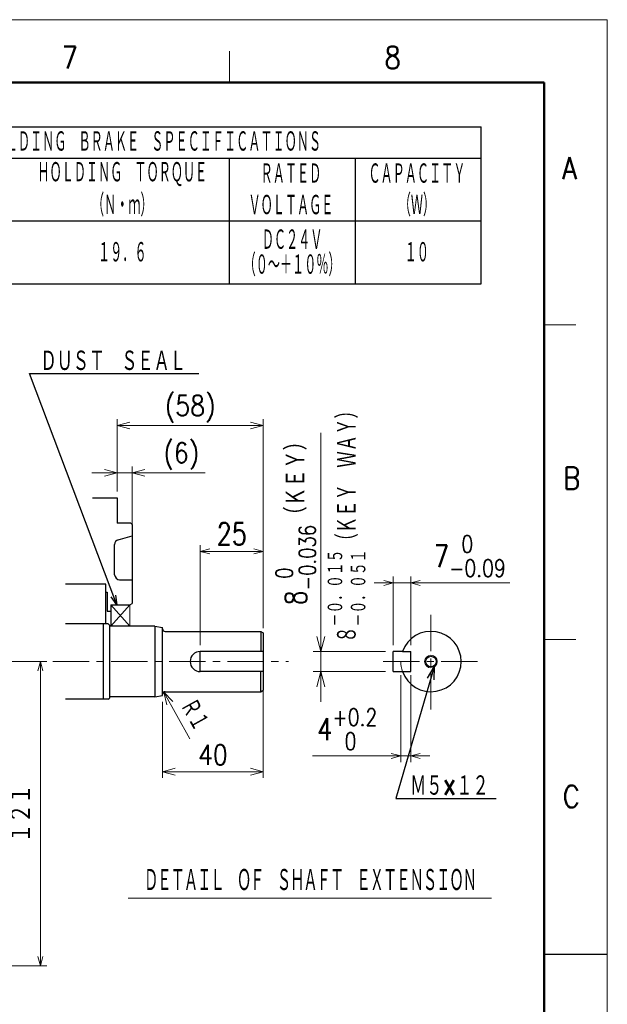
# Model space of a CAD drawing. Header units: millimetres. Extents: x 0 to 1076, y 0 to 742.
# Tile 124 of 124: x 817 to 1050, y 351 to 742. Entities that reach past the tile are written whole.
import ezdxf

# ---------------------------------------------------------------- set-up
doc = ezdxf.new("R2010")
doc.units = ezdxf.units.MM
doc.header["$LTSCALE"] = 0.454724
doc.linetypes.add('CENTER', pattern=[50.8, 31.75, -6.35, 6.35, -6.35])
doc.layers.add('NoLayerName_001', color=7, linetype='Continuous')
doc.layers.add('NoLayerName_002', color=7, linetype='Continuous')
doc.styles.get("Standard").update_dxf_attribs({"font": 'txt', "bigfont": 'extfont2'})
doc.dimstyles.get("Standard").update_dxf_attribs({"dimtxt": 2.5, "dimasz": 2.5, "dimexe": 1, "dimexo": 1, "dimtad": 1, "dimdec": 3, "dimzin": 0, "dimdsep": 46, "dimtxsty": 'Standard', "dimcen": 2.5, "dimadec": 3, "dimazin": 0, "dimtfac": 0.75, "dimtdec": 3, "dimtmove": 0, "dimatfit": 3, "dimfxl": 1, "dimarcsym": 0})

# ---------------------------------------------------------------- blocks, each defined once
blk = doc.blocks.new('_OPEN30')
at = {"color": 0, "linetype": 'ByBlock', "lineweight": -2}
for p, q in [((-1, 0.267949), (0, 0)), ((0, 0), (-1, -0.267949)), ((0, 0), (-1, 0))]:
    blk.add_line(p, q, dxfattribs=at)
blk = doc.blocks.new('*D115')
at = {"layer": 'Defpoints', "color": 0}
for p in [(936.25, 491.5), (965, 491.5), (965, 483.5)]:
    blk.add_point(p, dxfattribs=at)
at = {"layer": 'NoLayerName_002', "color": 0, "linetype": 'Continuous', "lineweight": 13}
for p, q in [((936.25, 491.5), (936.25, 578.34)), ((936.25, 497.5), (936.25, 503.5)), ((962, 491.5), (933.25, 491.5)), ((936.25, 483.5), (936.25, 491.5)), ((962, 483.5), (933.25, 483.5)), ((936.25, 477.5), (936.25, 471.5))]:
    blk.add_line(p, q, dxfattribs=at)
at = {"layer": 'NoLayerName_002', "color": 0, "lineweight": 13, "xscale": 6, "yscale": 6, "zscale": 6}
for p, rotation in [((936.25, 491.5), 270), ((936.25, 483.5), 90)]:
    blk.add_blockref('_OPEN30', p, dxfattribs=dict(at, rotation=rotation))
at = {"layer": 'NoLayerName_002', "color": 0, "lineweight": 13, "insert": (926.36, 544.35), "char_height": 8.4, "attachment_point": 5, "rotation": 90}
blk.add_mtext('\\A1;\\W0.8000;8{\\H6.562080;\\S 0^ -0.036;}（ＫＥＹ）    ', dxfattribs=at)
blk = doc.blocks.new('*D125')
at = {"layer": 'Defpoints', "color": 0}
for p in [(913.44, 478.58), (873.44, 474), (913.44, 443.75)]:
    blk.add_point(p, dxfattribs=at)
at = {"layer": 'NoLayerName_001', "color": 0, "linetype": 'Continuous', "lineweight": 13}
for p, q in [((913.44, 476.08), (913.44, 441.25)), ((873.44, 471.5), (873.44, 441.25)), ((878.44, 443.75), (908.44, 443.75))]:
    blk.add_line(p, q, dxfattribs=at)
at = {"layer": 'NoLayerName_001', "color": 0, "lineweight": 13, "xscale": 5, "yscale": 5, "zscale": 5, "rotation": 180}
blk.add_blockref('_OPEN30', (873.44, 443.75), dxfattribs=at)
at = {"layer": 'NoLayerName_001', "color": 0, "lineweight": 13, "xscale": 5, "yscale": 5, "zscale": 5}
blk.add_blockref('_OPEN30', (913.44, 443.75), dxfattribs=at)
at = {"layer": 'NoLayerName_001', "color": 0, "lineweight": 13, "insert": (893.44, 450.42), "char_height": 8, "attachment_point": 5}
blk.add_mtext('\\W0.8594;40', dxfattribs=at)
blk = doc.blocks.new('*D126')
at = {"layer": 'Defpoints', "color": 0}
for p in [(968, 484.65), (972, 484.65), (968, 450)]:
    blk.add_point(p, dxfattribs=at)
at = {"layer": 'NoLayerName_001', "color": 0, "linetype": 'Continuous', "lineweight": 13}
for p, q in [((968, 482.15), (968, 447.5)), ((972, 482.15), (972, 447.5)), ((968, 450), (933.04, 450)), ((964.25, 450), (960.5, 450)), ((972, 450), (968, 450)), ((975.75, 450), (979.5, 450))]:
    blk.add_line(p, q, dxfattribs=at)
at = {"layer": 'NoLayerName_001', "color": 0, "lineweight": 13, "xscale": 3.75, "yscale": 3.75, "zscale": 3.75}
blk.add_blockref('_OPEN30', (968, 450), dxfattribs=at)
at = {"layer": 'NoLayerName_001', "color": 0, "lineweight": 13, "xscale": 3.75, "yscale": 3.75, "zscale": 3.75, "rotation": 180}
blk.add_blockref('_OPEN30', (972, 450), dxfattribs=at)
at = {"layer": 'NoLayerName_001', "color": 0, "lineweight": 13, "insert": (946.77, 460.62), "char_height": 8.75, "attachment_point": 5}
blk.add_mtext('\\A1;\\W0.8000;4{\\H6.835500;\\S+0.2^  0;}', dxfattribs=at)
blk = doc.blocks.new('*D127')
at = {"layer": 'Defpoints', "color": 0}
for p in [(972, 518.75), (965, 491.5), (972, 491.5)]:
    blk.add_point(p, dxfattribs=at)
at = {"layer": 'NoLayerName_001', "color": 0, "linetype": 'Continuous', "lineweight": 13}
for p, q in [((965, 494), (965, 521.25)), ((972, 494), (972, 521.25)), ((961.25, 518.75), (957.5, 518.75)), ((965, 518.75), (972, 518.75)), ((972, 518.75), (1011.36, 518.75)), ((975.75, 518.75), (979.5, 518.75))]:
    blk.add_line(p, q, dxfattribs=at)
at = {"layer": 'NoLayerName_001', "color": 0, "lineweight": 13, "xscale": 3.75, "yscale": 3.75, "zscale": 3.75}
blk.add_blockref('_OPEN30', (965, 518.75), dxfattribs=at)
at = {"layer": 'NoLayerName_001', "color": 0, "lineweight": 13, "xscale": 3.75, "yscale": 3.75, "zscale": 3.75, "rotation": 180}
blk.add_blockref('_OPEN30', (972, 518.75), dxfattribs=at)
at = {"layer": 'NoLayerName_001', "color": 0, "lineweight": 13, "insert": (995.43, 529.39), "char_height": 8.75, "attachment_point": 5}
blk.add_mtext('\\A1;\\W0.8000;7{\\H6.835500;\\S 0^ -0.09;}', dxfattribs=at)
blk = doc.blocks.new('*D128')
at = {"layer": 'Defpoints', "color": 0}
for p in [(861.44, 562.5), (855.44, 552.5), (861.44, 537.5)]:
    blk.add_point(p, dxfattribs=at)
at = {"layer": 'NoLayerName_001', "color": 0, "linetype": 'Continuous', "lineweight": 13}
for p, q in [((855.44, 555), (855.44, 565)), ((861.44, 540), (861.44, 565)), ((850.44, 562.5), (845.44, 562.5)), ((855.44, 562.5), (861.44, 562.5)), ((861.44, 562.5), (890.34, 562.5)), ((866.44, 562.5), (871.44, 562.5))]:
    blk.add_line(p, q, dxfattribs=at)
at = {"layer": 'NoLayerName_001', "color": 0, "lineweight": 13, "xscale": 5, "yscale": 5, "zscale": 5}
blk.add_blockref('_OPEN30', (855.44, 562.5), dxfattribs=at)
at = {"layer": 'NoLayerName_001', "color": 0, "lineweight": 13, "xscale": 5, "yscale": 5, "zscale": 5, "rotation": 180}
blk.add_blockref('_OPEN30', (861.44, 562.5), dxfattribs=at)
at = {"layer": 'NoLayerName_001', "color": 0, "lineweight": 13, "insert": (880.89, 569.08), "char_height": 8, "attachment_point": 5}
blk.add_mtext('\\W0.8594;(6)', dxfattribs=at)
blk = doc.blocks.new('*D141')
at = {"layer": 'Defpoints', "color": 0}
for p in [(810, 487.5), (748.5, 366.6), (825, 366.6)]:
    blk.add_point(p, dxfattribs=at)
at = {"layer": 'NoLayerName_001', "color": 0, "linetype": 'Continuous', "lineweight": 13}
for p, q in [((812.5, 487.5), (827.5, 487.5)), ((825, 483.75), (825, 370.35)), ((751, 366.6), (827.5, 366.6))]:
    blk.add_line(p, q, dxfattribs=at)
at = {"layer": 'NoLayerName_001', "color": 0, "lineweight": 13, "xscale": 3.75, "yscale": 3.75, "zscale": 3.75}
for p, rotation in [((825, 487.5), 90), ((825, 366.6), 270)]:
    blk.add_blockref('_OPEN30', p, dxfattribs=dict(at, rotation=rotation))
at = {"layer": 'NoLayerName_001', "color": 0, "lineweight": 13, "insert": (817.32, 427.05), "char_height": 8.75, "attachment_point": 5, "rotation": 90}
blk.add_mtext('\\W0.8000;１２１', dxfattribs=at)
blk = doc.blocks.new('*D142')
at = {"layer": 'Defpoints', "color": 0}
for p in [(913.44, 581.25), (855.44, 552.5), (913.44, 498.29)]:
    blk.add_point(p, dxfattribs=at)
at = {"layer": 'NoLayerName_001', "color": 0, "linetype": 'Continuous', "lineweight": 13}
for p, q in [((855.44, 555), (855.44, 583.75)), ((913.44, 500.79), (913.44, 583.75)), ((860.44, 581.25), (908.44, 581.25))]:
    blk.add_line(p, q, dxfattribs=at)
at = {"layer": 'NoLayerName_001', "color": 0, "lineweight": 13, "xscale": 5, "yscale": 5, "zscale": 5, "rotation": 180}
blk.add_blockref('_OPEN30', (855.44, 581.25), dxfattribs=at)
at = {"layer": 'NoLayerName_001', "color": 0, "lineweight": 13, "xscale": 5, "yscale": 5, "zscale": 5}
blk.add_blockref('_OPEN30', (913.44, 581.25), dxfattribs=at)
at = {"layer": 'NoLayerName_001', "color": 0, "lineweight": 13, "insert": (884.44, 587.83), "char_height": 8, "attachment_point": 5}
blk.add_mtext('\\W0.8594;(58)', dxfattribs=at)
blk = doc.blocks.new('*D143')
at = {"layer": 'Defpoints', "color": 0}
for p in [(913.44, 531.25), (913.44, 498.92), (888.44, 491.5)]:
    blk.add_point(p, dxfattribs=at)
at = {"layer": 'NoLayerName_001', "color": 0, "linetype": 'Continuous', "lineweight": 13}
for p, q in [((888.44, 494), (888.44, 533.75)), ((913.44, 501.42), (913.44, 533.75)), ((892.19, 531.25), (909.69, 531.25))]:
    blk.add_line(p, q, dxfattribs=at)
at = {"layer": 'NoLayerName_001', "color": 0, "lineweight": 13, "xscale": 3.75, "yscale": 3.75, "zscale": 3.75, "rotation": 180}
blk.add_blockref('_OPEN30', (888.44, 531.25), dxfattribs=at)
at = {"layer": 'NoLayerName_001', "color": 0, "lineweight": 13, "xscale": 3.75, "yscale": 3.75, "zscale": 3.75}
blk.add_blockref('_OPEN30', (913.44, 531.25), dxfattribs=at)
at = {"layer": 'NoLayerName_001', "color": 0, "lineweight": 13, "insert": (900.94, 538.22), "char_height": 8.75, "attachment_point": 5}
blk.add_mtext('\\W0.8000;25', dxfattribs=at)
blk = doc.blocks.new('DIM_0001')
at = {"color": 3, "linetype": 'Continuous', "lineweight": 13}
blk.add_line((10.3, 0), (0, 18.59), dxfattribs=at)
blk.add_lwpolyline([(3.6, 14.86), (0, 18.59), (1.25, 13.56)], dxfattribs=at)
at = {"color": 3, "linetype": 'Continuous', "lineweight": 13, "width": 0.716146}
blk.add_text('Ｒ１', height=8, rotation=298.9943, dxfattribs=at).set_placement((5.82, 13.24))

msp = doc.modelspace()

# ---------------------------------------------------------------- linework, layer by layer
at = {"layer": 'NoLayerName_001', "color": 7, "linetype": 'Continuous', "lineweight": 13}
for p in [(0, 742.5), (1050, 0)]:
    msp.add_line(p, (1050, 742.5), dxfattribs=at)
at = {"layer": 'NoLayerName_001', "color": 2, "linetype": 'Continuous', "lineweight": 13}
for p, q in [((900, 717.5), (900, 730)), ((1025, 621.25), (1037.5, 621.25)), ((1037.5, 496.25), (1025, 496.25)), ((859.8431, 393.5533), (1004.0931, 393.5533))]:
    msp.add_line(p, q, dxfattribs=at)
at = {"layer": 'NoLayerName_001', "color": 7, "linetype": 'Continuous', "lineweight": 50}
for p, q in [((62.5, 717.5), (1025, 717.5)), ((1025, 717.5), (1025, 25))]:
    msp.add_line(p, q, dxfattribs=at)
at = {"layer": 'NoLayerName_001', "color": 7, "linetype": 'Continuous', "lineweight": 25}
for p, q in [((722, 700), (1000, 700)), ((1000, 637.5), (1000, 700)), ((722, 687.5), (1000, 687.5)), ((900, 637.5), (900, 687.5)), ((950, 637.5), (950, 687.5)), ((1000, 662.5), (722, 662.5)), ((722, 637.5), (1000, 637.5)), ((845.6712, 552.5), (855.4412, 552.5)), ((855.4412, 552.5), (855.4412, 542.5)), ((860.9412, 542.5), (855.4412, 542.5)), ((861.4412, 542), (860.9412, 542.5)), ((861.4412, 542), (861.4412, 510.5774)), ((855.8917, 535.9144), (861.4412, 537.5)), ((854.4412, 522), (854.4412, 533.9914)), ((850.9411, 518.2), (834.9412, 518.2)), ((850.9411, 502.5), (850.9411, 518.2)), ((856.4412, 520), (861.4412, 520)), ((850.9411, 515), (851.4411, 515)), ((851.4412, 515), (851.4412, 507.5)), ((852.9412, 510), (852.9412, 501.5)), ((852.9412, 510), (860.4412, 510)), ((860.4412, 510), (861.4412, 510.5774)), ((851.4412, 507.5), (852.9412, 507.5)), ((851.9412, 502.5), (834.9412, 502.5)), ((849.9412, 502.5), (849.9412, 472.5)), ((852.4412, 502), (851.9412, 502.5)), ((852.4412, 502), (852.4412, 473)), ((870.4412, 501.5), (852.4412, 501.5)), ((870.4412, 501.5), (870.4412, 473.5)), ((870.4412, 501.5), (873.4412, 501)), ((873.4412, 474), (873.4412, 501)), ((874.4412, 499.5), (912.4412, 499.5)), ((912.4412, 499.5), (913.4412, 498.9226)), ((912.4412, 499.5), (912.4412, 491.5)), ((913.4412, 498.9226), (913.4412, 476.0774)), ((888.4412, 483.5), (888.4412, 491.5)), ((913.4412, 491.5), (888.4412, 491.5)), ((968.6863, 491.5), (965, 491.5)), ((965, 483.5), (965, 491.5)), ((968.6863, 491.5), (972, 491.5)), ((972, 483.5), (972, 491.5)), ((913.4412, 483.5), (888.4412, 483.5)), ((912.4412, 475.5), (912.4412, 483.5)), ((965, 483.5), (972, 483.5)), ((870.4412, 473.5), (852.4412, 473.5)), ((870.4412, 473.5), (873.4412, 474)), ((874.4412, 475.5), (912.4412, 475.5)), ((912.4412, 475.5), (913.4412, 476.0774)), ((851.9412, 472.5), (834.9412, 472.5)), ((851.9412, 472.5), (852.4412, 473)), ((1025, 371.25), (1050, 371.25))]:
    msp.add_line(p, q, dxfattribs=at)
at = {"layer": 'NoLayerName_001', "color": 4, "linetype": 'Continuous', "lineweight": 13}
for p, q in [((860.4412, 510), (852.9412, 501.5)), ((852.9412, 510), (860.4412, 501.5)), ((860.4412, 510), (860.4412, 501.5))]:
    msp.add_line(p, q, dxfattribs=at)
at = {"layer": 'NoLayerName_001', "color": 4, "linetype": 'CENTER', "lineweight": 13}
for p, q in [((980, 468.5), (980, 506.5)), ((829.9412, 487.5), (923.4788, 487.5)), ((961, 487.5), (999, 487.5))]:
    msp.add_line(p, q, dxfattribs=at)
at = {"layer": 'NoLayerName_001', "color": 4, "linetype": 'Continuous', "lineweight": 13}
msp.add_circle((980, 487.5), 2.5, dxfattribs=at)
at = {"layer": 'NoLayerName_001', "color": 7, "linetype": 'Continuous', "lineweight": 25}
msp.add_circle((980, 487.5), 2.1, dxfattribs=at)
for centre, radius, start, end in [((856.4412, 533.9914), 2, 105.945396, 180), ((856.4412, 522), 2, 180, 270), ((874.4412, 500.5), 1, 180, 270), ((980, 487.5), 12, 199.471221, 160.528779), ((888.4412, 487.5), 4, 90, 270), ((874.4412, 474.5), 1, 90, 180)]:
    msp.add_arc(centre, radius, start, end, dxfattribs=at)
at = {"layer": 'NoLayerName_001', "color": 4, "linetype": 'Continuous', "lineweight": 13}
msp.add_arc((980, 487.5), 12, 180, 199.471221, dxfattribs=at)

# ---------------------------------------------------------------- block references
at = {"layer": 'NoLayerName_001'}
msp.add_blockref('DIM_0001', (873.9564, 456.788), dxfattribs=at)

# ---------------------------------------------------------------- texts
at = {"layer": 'NoLayerName_001', "color": 2, "lineweight": 13}
for s, insert, char_height, attachment_point in [('\\A1;\\W0.8600;7', (833.4838, 723.0783), 8.75, 7), ('\\A1;\\W0.8600;8', (961.5798, 723.0783), 8.75, 7), ('\\A1;\\W0.8600;A', (1032.1394, 679.1608), 8.75, 7), ('\\A1;\\W0.8600;B', (1032.5414, 555.9737), 8.75, 7), ('\\A1;\\W0.8600;C', (1032.3423, 429.4806), 8.75, 7), ('\\A1;\\W0.5482;\\T0.9200;ＤＥＴＡＩＬ\u3000ＯＦ\u3000ＳＨＡＦＴ\u3000ＥＸＴＥＮＳＩＯＮ', (931.9681, 400.5631), 9.5, 5)]:
    msp.add_mtext(s, dxfattribs=dict(at, insert=insert, char_height=char_height, attachment_point=attachment_point))
at = {"layer": 'NoLayerName_001', "color": 7, "lineweight": 13, "char_height": 8.75, "attachment_point": 5}
for s, insert in [('\\A1;\\W0.5000;ＨＯＬＤＩＮＧ\u3000ＢＲＡＫＥ\u3000ＳＰＥＣＩＦＩＣＡＴＩＯＮＳ', (869, 694)), ('\\A1;\\W0.5000;ＭＯＭＥＮＴ\u3000ＯＦ\u3000ＩＮＥＲＴＩＡ', (768.8125, 681.25)), ('\\A1;\\W0.5000;ＨＯＬＤＩＮＧ\u3000ＴＯＲＱＵＥ', (857.5, 681.25)), ('\\A1;\\W0.5000;ＲＡＴＥＤ', (924.4331, 681.25)), ('\\A1;\\W0.5000;ＣＡＰＡＣＩＴＹ', (974.4331, 681.25)), ('\\A1;\\W0.5000;（Ｎ・ｍ）', (857.5, 668.75)), ('\\A1;\\W0.5000;ＶＯＬＴＡＧＥ', (924.4331, 668.75)), ('\\A1;\\W0.5000;（Ｗ）', (974.4331, 668.75)), ('\\A1;\\W0.5000;ＤＣ２４Ｖ', (924.8976, 655)), ('\\A1;\\W0.5000;１９．６', (857.5, 650)), ('\\A1;\\W0.5000;１０', (974.3976, 650)), ('\\A1;\\W0.5000;（０～＋１０％）', (924.8976, 645))]:
    msp.add_mtext(s, dxfattribs=dict(at, insert=insert))
at = {"layer": 'NoLayerName_001', "color": 3, "linetype": 'Continuous', "lineweight": 13, "char_height": 8.75, "attachment_point": 7}
for s, insert, line_spacing_factor in [('\\A1;\\W0.6667;ＤＵＳＴ\u3000ＳＥＡＬ', (825, 602.5), 0.771429), ('\\A1;\\W0.6667;Ｍ５×１２', (971.75, 433.75), 0.6)]:
    msp.add_mtext(s, dxfattribs=dict(at, insert=insert, line_spacing_factor=line_spacing_factor))
at = {"layer": 'NoLayerName_002', "color": 3, "lineweight": 13, "insert": (954.6031, 495), "char_height": 8.4, "attachment_point": 7, "rotation": 90.000003}
msp.add_mtext('\\A1;\\W0.7041;８{\\A1;\\H0.781x;\\S－０．０１５^ －０．０５１;}（ＫＥＹ\u3000ＷＡＹ）', dxfattribs=at)

# ---------------------------------------------------------------- dimensions: what is measured, and where the dimension line sits
at = {"layer": 'NoLayerName_001', "color": 3, "linetype": 'Continuous', "lineweight": 13}
for base, p1, p2, text, override, picture, middle in [((913.4412, 581.25), (855.4412, 552.5), (913.4412, 498.2949), '\\W0.8594;<>', {"dimtxt": 8, "dimasz": 5, "dimexe": 2.5, "dimexo": 2.5, "dimgap": 2.5, "dimdec": 0, "dimzin": 8, "dimpost": '(<>)', "dimblk": 'OPEN30', "dimclrd": 0, "dimclre": 0, "dimclrt": 0, "dimtp": 0, "dimtm": 0, "dimlwd": 13, "dimlwe": 13}, '*D142', (884.4412, 581.25)), ((861.4412, 562.5), (855.4412, 552.5), (861.4412, 537.5), '\\W0.8594;<>', {"dimtxt": 8, "dimasz": 5, "dimexe": 2.5, "dimexo": 2.5, "dimgap": 2.5, "dimdec": 0, "dimzin": 8, "dimpost": '(<>)', "dimblk": 'OPEN30', "dimclrd": 0, "dimclre": 0, "dimclrt": 0, "dimtp": 0, "dimtm": 0, "dimlwd": 13, "dimlwe": 13}, '*D128', (880.892, 562.5)), ((913.4412, 531.25), (888.4412, 491.5), (913.4412, 498.9226), '\\W0.8000;<>', {"dimtxt": 8.75, "dimasz": 3.75, "dimexe": 2.5, "dimexo": 2.5, "dimgap": 2.5, "dimzin": 8, "dimblk": 'OPEN30', "dimclrd": 0, "dimclre": 0, "dimclrt": 0, "dimtp": 0, "dimtm": 0, "dimlwd": 13, "dimlwe": 13}, '*D143', (900.9412, 531.25)), ((972, 518.75), (965, 491.5), (972, 491.5), '\\W0.8000;<>', {"dimtxt": 8.75, "dimasz": 3.75, "dimexe": 2.5, "dimexo": 2.5, "dimgap": 2.5, "dimzin": 8, "dimblk": 'OPEN30', "dimclrd": 0, "dimclre": 0, "dimclrt": 0, "dimtol": 1, "dimtp": 0, "dimtm": 0.09, "dimtfac": 0.7812, "dimtolj": 1, "dimlwd": 13, "dimlwe": 13}, '*D127', (995.4285, 518.75)), ((913.4412, 443.75), (873.4412, 474), (913.4412, 478.5774), '\\W0.8594;<>', {"dimtxt": 8, "dimasz": 5, "dimexe": 2.5, "dimexo": 2.5, "dimgap": 2.5, "dimdec": 0, "dimzin": 8, "dimblk": 'OPEN30', "dimclrd": 0, "dimclre": 0, "dimclrt": 0, "dimtp": 0, "dimtm": 0, "dimlwd": 13, "dimlwe": 13}, '*D125', (893.4412, 443.75))]:
    dim = msp.add_linear_dim(base=base, p1=p1, p2=p2, text=text, dimstyle='Standard', override=override, dxfattribs=at)
    dim.commit()
    dim.dimension.update_dxf_attribs({"geometry": picture, "text_midpoint": middle, "dimtype": 160})
for base, p1, p2, angle, text, override, picture, middle in [((825, 366.6), (810, 487.5), (748.5, 366.6), 270, '\\W0.8000;１２１', {"dimtxt": 8.75, "dimasz": 3.75, "dimexe": 2.5, "dimexo": 2.5, "dimgap": 2.5, "dimzin": 8, "dimblk": 'OPEN30', "dimclrd": 0, "dimclre": 0, "dimclrt": 0, "dimtp": 0, "dimtm": 0, "dimlwd": 13, "dimlwe": 13}, '*D141', (825, 427.05)), ((968, 450), (972, 484.6462), (968, 484.6462), 180, '\\W0.8000;<>', {"dimtxt": 8.75, "dimasz": 3.75, "dimexe": 2.5, "dimexo": 2.5, "dimgap": 2.5, "dimzin": 8, "dimblk": 'OPEN30', "dimclrd": 0, "dimclre": 0, "dimclrt": 0, "dimtol": 1, "dimtp": 0.2, "dimtm": 0, "dimtfac": 0.7812, "dimtdec": 1, "dimtolj": 1, "dimlwd": 13, "dimlwe": 13}, '*D126', (946.7713, 450))]:
    dim = msp.add_linear_dim(base=base, p1=p1, p2=p2, angle=angle, text=text, dimstyle='Standard', override=override, dxfattribs=at)
    dim.commit()
    dim.dimension.update_dxf_attribs({"geometry": picture, "text_midpoint": middle, "dimtype": 160})
at = {"layer": 'NoLayerName_002', "color": 3, "linetype": 'Continuous', "lineweight": 13}
dim = msp.add_linear_dim(base=(936.25, 491.5), p1=(965, 483.5), p2=(965, 491.5), angle=90, text='\\W0.8000;<>', dimstyle='Standard', override={"dimtxt": 8.4, "dimasz": 6, "dimexe": 3, "dimexo": 3, "dimgap": 1.499999, "dimdec": 0, "dimzin": 8, "dimpost": '<>（ＫＥＹ）    ', "dimblk": 'OPEN30', "dimclrd": 0, "dimclre": 0, "dimclrt": 0, "dimtol": 1, "dimtp": 0, "dimtm": 0.036, "dimtfac": 0.7812, "dimtolj": 1, "dimlwd": 13, "dimlwe": 13}, dxfattribs=at)
dim.commit()
dim.dimension.update_dxf_attribs({"geometry": '*D115', "text_midpoint": (936.25, 544.349), "dimtype": 160})

# ---------------------------------------------------------------- leaders
at = {"layer": 'NoLayerName_001', "color": 3, "linetype": 'Continuous', "lineweight": 13, "annotation_type": 0, "has_hookline": 1, "hookline_direction": 0}
for points, override, text_width in [([(855.2621, 510), (820.625, 601.875), (824.375, 601.875)], {"dimtxt": 8.75, "dimasz": 3.75, "dimldrblk": 'OPEN30'}, 62.904), ([(981.2507, 485.3353), (966.125, 433.125), (971.125, 433.125)], {"dimtxt": 8.75, "dimasz": 5, "dimldrblk": 'OPEN30'}, 34.1675)]:
    msp.add_leader(points, dimstyle='Standard', override=override, dxfattribs=dict(at, text_width=text_width))

doc.saveas('drawing.dxf')
